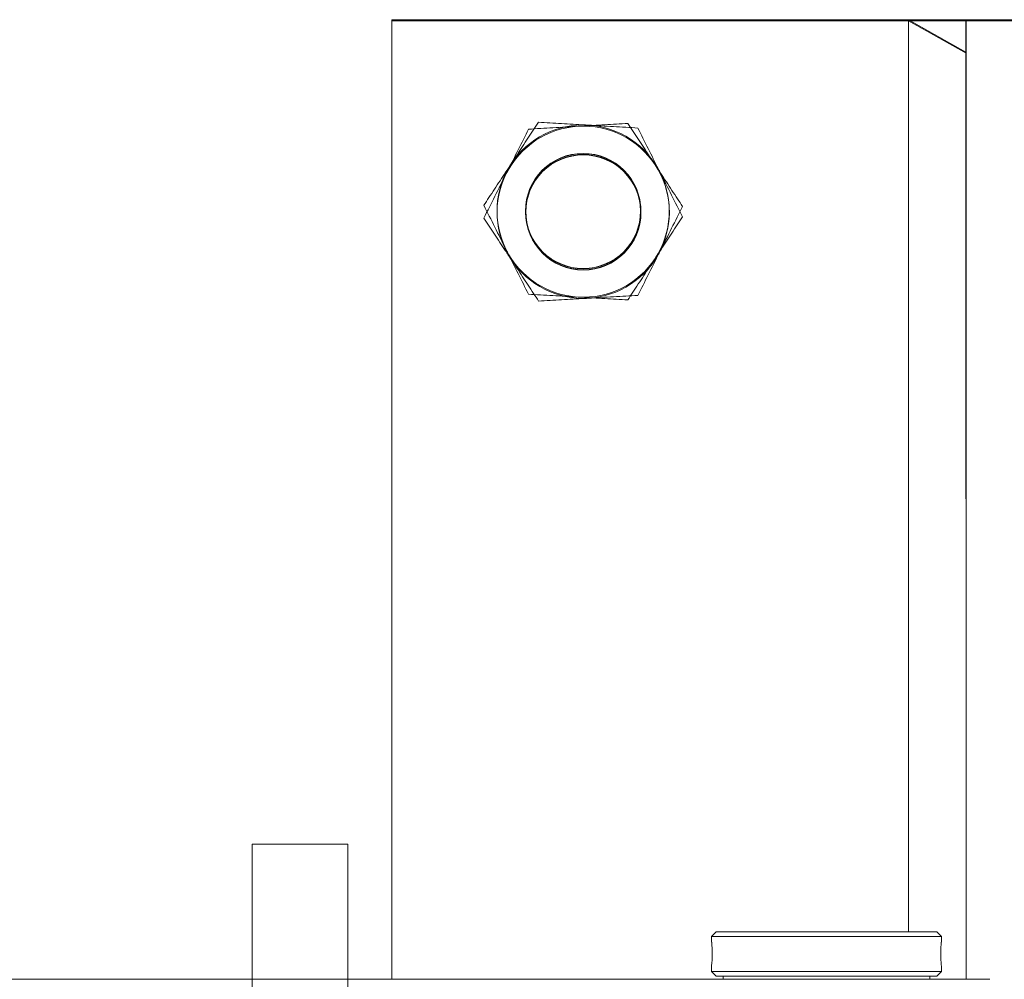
# Model space of a CAD drawing. Header units: feet. Extents: x 0 to 152726, y 0 to 59505.
# Tile 112 of 117: x 152352.684 to 152353.22, y 59422.118 to 59422.64. Entities that reach past the tile are written whole.
import ezdxf

# ---------------------------------------------------------------- set-up
doc = ezdxf.new("R2010")
doc.units = ezdxf.units.FT
doc.header["$LTSCALE"] = 0.1
doc.header["$MEASUREMENT"] = 0
doc.layers.add('105523BL701 - SC_Scratch9', color=252, linetype='Continuous', lineweight=0)
doc.layers.add('SC_Scratch7', color=252, linetype='Continuous', lineweight=0)
doc.layers.add('SC_Scratch9', color=252, linetype='Continuous', lineweight=0, transparency=0.6)

# ---------------------------------------------------------------- blocks, each defined once
blk = doc.blocks.new('HIGH ST SCREENWALL_13 PANEL PLAN_2')
at = {"layer": 'SC_Scratch7', "lineweight": 0}
for p, q in [((-32.70829323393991, 0.7822656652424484), (-32.04162790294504, 0.7822872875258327)), ((-32.70827631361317, 0.2606000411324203), (-32.70829323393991, 0.7822656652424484)), ((-32.70823923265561, 0.781637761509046), (-32.70825615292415, 0.2599721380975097)), ((-32.04157390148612, 0.7816161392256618), (-32.70823923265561, 0.781637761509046)), ((-32.42704379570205, 0.7822747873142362), (-32.39579385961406, 0.7822758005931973)), ((-32.39579328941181, 0.7646977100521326), (-32.42704379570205, 0.7822747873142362)), ((-32.42704379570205, 0.7822747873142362), (-32.42702771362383, 0.2864457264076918)), ((-32.42700587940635, 0.2857995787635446), (-32.42698979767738, 0.7816286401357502)), ((-32.39573985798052, 0.7816276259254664), (-32.42698979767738, 0.7816286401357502)), ((-32.42698979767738, 0.7816286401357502), (-32.39574042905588, 0.7640495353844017)), ((-32.39579385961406, 0.7822758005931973), (-32.35412727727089, 0.7822771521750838)), ((-32.39579385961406, 0.7822758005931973), (-32.39577693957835, 0.2606101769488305)), ((-32.39579385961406, 0.7822758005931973), (-32.39579328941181, 0.7646977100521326)), ((-32.39573985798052, 0.7816276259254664), (-32.39575677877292, 0.2599620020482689)), ((-32.39573985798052, 0.7816276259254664), (-32.39574042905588, 0.7640495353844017)), ((-32.35407327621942, 0.78162627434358), (-32.39573985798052, 0.7816276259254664)), ((-32.53169317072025, 0.2858029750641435), (-32.53419324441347, 0.2833030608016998)), ((-32.53169317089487, 0.2858029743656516), (-32.53419324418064, 0.2833030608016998)), ((-32.53169317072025, 0.2858029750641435), (-32.41169340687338, 0.2857990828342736)), ((-32.53169317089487, 0.2858029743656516), (-32.41169340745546, 0.2857990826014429)), ((-32.40919349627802, 0.2832990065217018), (-32.41169340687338, 0.2857990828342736)), ((-32.40919349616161, 0.2832990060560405), (-32.41169340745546, 0.2857990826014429)), ((-32.53419324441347, 0.2833030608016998), (-32.53419334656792, 0.2801752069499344)), ((-32.53419324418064, 0.2833030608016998), (-32.53419334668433, 0.2801752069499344)), ((-32.53419324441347, 0.2833030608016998), (-32.40919349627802, 0.2832990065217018)), ((-32.53419324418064, 0.2833030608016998), (-32.40919349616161, 0.2832990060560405)), ((-32.40919359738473, 0.2801699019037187), (-32.40919349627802, 0.2832990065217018)), ((-32.40919359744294, 0.2801699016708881), (-32.40919349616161, 0.2832990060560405)), ((-32.40952753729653, 0.2741045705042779), (-32.40951683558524, 0.2722954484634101)), ((-32.40952753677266, 0.2741045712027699), (-32.40951683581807, 0.2722954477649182)), ((-32.53419376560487, 0.2672355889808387), (-32.53419386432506, 0.2641889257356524)), ((-32.534193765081, 0.2672355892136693), (-32.53419386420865, 0.2641889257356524)), ((-32.53419386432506, 0.2641889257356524), (-32.53169395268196, 0.2616888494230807)), ((-32.53419386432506, 0.2641889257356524), (-32.40919411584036, 0.2641848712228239)), ((-32.53419386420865, 0.2641889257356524), (-32.5316939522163, 0.2616888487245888)), ((-32.53419386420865, 0.2641889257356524), (-32.40919411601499, 0.2641848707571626)), ((-32.41169418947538, 0.2616849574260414), (-32.40919411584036, 0.2641848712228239)), ((-32.41169418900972, 0.2616849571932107), (-32.40919411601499, 0.2641848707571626)), ((-32.40919411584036, 0.2641848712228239), (-32.40919401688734, 0.2672339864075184)), ((-32.40919411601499, 0.2641848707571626), (-32.409194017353, 0.2672339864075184)), ((-36.37231132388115, 0.2600909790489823), (-32.38273597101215, 0.2599615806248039)), ((-32.53169395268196, 0.2616888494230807), (-32.41169418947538, 0.2616849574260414)), ((-32.5316939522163, 0.2616888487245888), (-32.41169418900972, 0.2616849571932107)), ((-32.52794395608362, 0.2616887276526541), (-32.52794401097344, 0.2599662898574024)), ((-32.52794395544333, 0.2616887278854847), (-32.52794401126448, 0.2599662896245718)), ((-32.41544423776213, 0.2599626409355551), (-32.41544418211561, 0.2616850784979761)), ((-32.41544423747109, 0.2599626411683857), (-32.41544418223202, 0.2616850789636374))]:
    blk.add_line(p, q, dxfattribs=at)
for centre, radius in [((-32.60412339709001, 0.6781025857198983), 0.03141660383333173), ((-32.60407615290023, 0.677467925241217), 0.0314166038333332), ((-32.60412339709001, 0.6781025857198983), 0.03124993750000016), ((-32.60407615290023, 0.677467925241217), 0.03124993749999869)]:
    blk.add_circle(centre, radius, dxfattribs=at)
for centre, radius, start, end in [((-32.60407615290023, 0.677467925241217), 0.04687490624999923, 93.33381642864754, 153.333816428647), ((-32.60407615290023, 0.677467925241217), 0.0468749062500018, 33.33381642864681, 93.33381642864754), ((-32.60407615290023, 0.677467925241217), 0.0468749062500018, 333.3338164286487, 33.33381642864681), ((-32.60407615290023, 0.677467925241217), 0.04687490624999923, 153.333816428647, 213.3338164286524), ((-32.60407615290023, 0.677467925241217), 0.04687490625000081, 273.3338164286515, 333.3338164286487), ((-32.60407615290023, 0.677467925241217), 0.04687490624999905, 213.3338164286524, 273.3338164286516), ((-32.59651127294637, 0.2737477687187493), 0.06265684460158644, 354.0342443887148, 5.88784886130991), ((-32.59651127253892, 0.273747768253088), 0.06265684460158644, 354.0342443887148, 5.88784886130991)]:
    blk.add_arc(centre, radius, start, end, dxfattribs=at)
at = {"layer": 'SC_Scratch7', "lineweight": 0, "extrusion": (0, 0, -1)}
for radius, start, end in [(0.04687490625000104, 33.33381642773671, 93.33381642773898), (0.04687490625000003, 93.33381642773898, 153.3338164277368), (0.04687490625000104, 333.3338164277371, 33.33381642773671), (0.04687490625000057, 153.3338164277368, 213.3338164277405), (0.04687490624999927, 273.3338164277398, 333.3338164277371), (0.04687490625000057, 213.3338164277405, 273.3338164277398)]:
    blk.add_arc((32.60412339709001, 0.6781025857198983), radius, start, end, dxfattribs=at)
at = {"layer": 'SC_Scratch7', "lineweight": 0}
for points, knots in [([(-32.62841491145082, 0.7264719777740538), (-32.63031529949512, 0.7235826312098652), (-32.63413522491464, 0.7177748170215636), (-32.63913867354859, 0.7101675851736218), (-32.64220492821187, 0.705505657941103), (-32.64328659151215, 0.7038610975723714)], [0, 0, 0, 0, 0.3905333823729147, 0.7850020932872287, 1, 1, 1, 1]), ([(-32.63381952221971, 0.7226896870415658), (-32.62943177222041, 0.722945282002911), (-32.62057582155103, 0.7234611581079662), (-32.6114210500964, 0.7239944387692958), (-32.60680208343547, 0.7242635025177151)], [0, 0, 0, 0, 0.4954579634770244, 1, 1, 1, 1]), ([(-32.60139746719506, 0.7248981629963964), (-32.60203798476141, 0.7249354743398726), (-32.60688772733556, 0.7252179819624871), (-32.61603156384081, 0.7257506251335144), (-32.62426198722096, 0.7262300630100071), (-32.62841491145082, 0.7264719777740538)], [0, 0, 0, 0, 0.07010265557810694, 0.5307909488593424, 1, 1, 1, 1]), ([(-32.60680208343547, 0.7242635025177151), (-32.60616156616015, 0.7243008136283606), (-32.60131182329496, 0.7245833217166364), (-32.59216798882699, 0.7251159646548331), (-32.58393756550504, 0.7255954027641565), (-32.57978464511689, 0.7258373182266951)], [0, 0, 0, 0, 0.07010265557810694, 0.5307909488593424, 1, 1, 1, 1]), ([(-32.57438003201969, 0.7233243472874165), (-32.57876778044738, 0.723579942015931), (-32.58762372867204, 0.7240958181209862), (-32.59677850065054, 0.7246290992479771), (-32.60139746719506, 0.7248981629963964)], [0, 0, 0, 0, 0.4954579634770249, 1, 1, 1, 1]), ([(-32.57978464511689, 0.7258373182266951), (-32.57788425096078, 0.7229479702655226), (-32.57406432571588, 0.7171401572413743), (-32.56906087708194, 0.7095329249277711), (-32.5659946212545, 0.7048709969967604), (-32.56491296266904, 0.7032264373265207)], [0, 0, 0, 0, 0.3905333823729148, 0.7850020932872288, 1, 1, 1, 1]), ([(-32.64596527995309, 0.698504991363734), (-32.64567733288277, 0.6990783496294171), (-32.64349711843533, 0.7034196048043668), (-32.63938648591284, 0.7116047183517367), (-32.63568647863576, 0.718972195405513), (-32.63381952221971, 0.7226896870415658)], [0, 0, 0, 0, 0.070102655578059, 0.5307909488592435, 1, 1, 1, 1]), ([(-32.56223427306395, 0.6991396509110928), (-32.56252222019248, 0.6997130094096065), (-32.56470243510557, 0.7040542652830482), (-32.56881306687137, 0.7122393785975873), (-32.57251307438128, 0.7196068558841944), (-32.57438003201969, 0.7233243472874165)], [0, 0, 0, 0, 0.07010265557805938, 0.5307909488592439, 1, 1, 1, 1]), ([(-32.64328659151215, 0.7038610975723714), (-32.6453102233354, 0.7007843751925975), (-32.64938943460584, 0.694582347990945), (-32.65434017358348, 0.6870552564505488), (-32.65723940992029, 0.6826472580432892), (-32.65815827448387, 0.6812502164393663)], [0, 0, 0, 0, 0.4020739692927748, 0.810497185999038, 1, 1, 1, 1]), ([(-32.56491296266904, 0.7032264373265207), (-32.56288932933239, 0.7001497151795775), (-32.55881011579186, 0.6939476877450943), (-32.55385937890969, 0.6864205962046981), (-32.55096014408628, 0.6820125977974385), (-32.55004127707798, 0.6806155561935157)], [0, 0, 0, 0, 0.4020739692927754, 0.8104971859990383, 1, 1, 1, 1]), ([(-32.65811103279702, 0.6743202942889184), (-32.65613850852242, 0.6782479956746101), (-32.65215729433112, 0.6861754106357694), (-32.64804174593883, 0.6943703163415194), (-32.64596527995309, 0.698504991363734)], [0, 0, 0, 0, 0.4954579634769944, 1, 1, 1, 1]), ([(-32.55008851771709, 0.6749549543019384), (-32.55206104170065, 0.6788826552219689), (-32.5560422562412, 0.6868100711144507), (-32.56015780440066, 0.6950049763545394), (-32.56223427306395, 0.6991396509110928)], [0, 0, 0, 0, 0.4954579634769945, 1, 1, 1, 1]), ([(-32.65815827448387, 0.6812502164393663), (-32.65618574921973, 0.6773225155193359), (-32.65220453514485, 0.6693950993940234), (-32.6480889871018, 0.6612001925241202), (-32.64601252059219, 0.6570655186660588)], [0, 0, 0, 0, 0.4954579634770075, 1, 1, 1, 1]), ([(-32.55004127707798, 0.6806155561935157), (-32.55201380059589, 0.6766878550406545), (-32.55599501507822, 0.668760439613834), (-32.56011056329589, 0.6605655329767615), (-32.56218703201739, 0.6564308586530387)], [0, 0, 0, 0, 0.4954579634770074, 1, 1, 1, 1]), ([(-32.64323935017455, 0.651709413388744), (-32.64432101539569, 0.6533539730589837), (-32.64736556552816, 0.6579829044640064), (-32.65236922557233, 0.6655904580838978), (-32.65618948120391, 0.67139877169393), (-32.65811103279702, 0.6743202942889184)], [0, 0, 0, 0, 0.2149974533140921, 0.6051517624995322, 1, 1, 1, 1]), ([(-32.56496020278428, 0.652344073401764), (-32.56387853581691, 0.6539886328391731), (-32.56083398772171, 0.6586175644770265), (-32.55583032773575, 0.6662251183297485), (-32.55201006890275, 0.6720334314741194), (-32.55008851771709, 0.6749549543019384)], [0, 0, 0, 0, 0.2149974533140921, 0.6051517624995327, 1, 1, 1, 1]), ([(-32.64601252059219, 0.6570655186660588), (-32.64572457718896, 0.6564921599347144), (-32.64354435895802, 0.6521509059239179), (-32.63943372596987, 0.6439657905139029), (-32.63573371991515, 0.6365983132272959), (-32.63386676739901, 0.6328808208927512)], [0, 0, 0, 0, 0.07010265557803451, 0.5307909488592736, 1, 1, 1, 1]), ([(-32.56218703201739, 0.6564308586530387), (-32.5624749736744, 0.6558574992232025), (-32.56465519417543, 0.6515162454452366), (-32.56876582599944, 0.6433311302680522), (-32.57246583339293, 0.6359636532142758), (-32.57433278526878, 0.6322461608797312)], [0, 0, 0, 0, 0.07010265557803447, 0.5307909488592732, 1, 1, 1, 1]), ([(-32.62836766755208, 0.6290985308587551), (-32.6292865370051, 0.630495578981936), (-32.63215689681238, 0.6348596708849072), (-32.63710643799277, 0.6423849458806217), (-32.64118571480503, 0.6485870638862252), (-32.64323935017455, 0.651709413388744)], [0, 0, 0, 0, 0.189503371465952, 0.5919695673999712, 1, 1, 1, 1]), ([(-32.57983188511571, 0.6297331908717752), (-32.57891301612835, 0.6311302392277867), (-32.57604265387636, 0.6354943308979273), (-32.57109311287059, 0.643019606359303), (-32.56701384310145, 0.6492217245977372), (-32.56496020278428, 0.652344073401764)], [0, 0, 0, 0, 0.189503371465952, 0.5919695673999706, 1, 1, 1, 1]), ([(-32.63386676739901, 0.6328808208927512), (-32.62947901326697, 0.6326252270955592), (-32.62062306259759, 0.632109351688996), (-32.61146829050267, 0.6315760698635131), (-32.60684932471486, 0.6313070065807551)], [0, 0, 0, 0, 0.4954579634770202, 1, 1, 1, 1]), ([(-32.60135022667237, 0.6306723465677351), (-32.60199074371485, 0.6306350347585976), (-32.60684048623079, 0.6303525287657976), (-32.61598431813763, 0.6298198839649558), (-32.6242147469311, 0.6293404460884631), (-32.62836766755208, 0.6290985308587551)], [0, 0, 0, 0, 0.07010265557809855, 0.5307909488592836, 1, 1, 1, 1]), ([(-32.60684932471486, 0.6313070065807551), (-32.60620880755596, 0.6312696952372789), (-32.60135906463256, 0.630987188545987), (-32.5922152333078, 0.6304545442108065), (-32.58398480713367, 0.629975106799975), (-32.57983188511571, 0.6297331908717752)], [0, 0, 0, 0, 0.07010265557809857, 0.5307909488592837, 1, 1, 1, 1]), ([(-32.57433278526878, 0.6322461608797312), (-32.57872054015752, 0.6319905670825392), (-32.58757648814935, 0.6314746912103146), (-32.59673125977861, 0.6309414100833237), (-32.60135022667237, 0.6306723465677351)], [0, 0, 0, 0, 0.4954579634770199, 1, 1, 1, 1]), ([(-32.40953381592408, 0.2737419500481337), (-32.40952611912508, 0.2744714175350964), (-32.40951072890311, 0.2759302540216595), (-32.40940295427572, 0.2778803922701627), (-32.40928606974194, 0.2793408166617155), (-32.40920191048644, 0.2801734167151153), (-32.40920205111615, 0.2801709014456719), (-32.40920210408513, 0.2801699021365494)], [0, 0, 0, 0, 0.2140444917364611, 0.4280607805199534, 0.6428083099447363, 0.8580379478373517, 1, 1, 1, 1]), ([(-32.40953381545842, 0.2737419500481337), (-32.40952611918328, 0.2744714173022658), (-32.40951072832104, 0.2759302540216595), (-32.40940295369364, 0.2778803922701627), (-32.40928606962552, 0.2793408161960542), (-32.40920191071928, 0.2801734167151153), (-32.40920205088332, 0.2801709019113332), (-32.40920210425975, 0.2801699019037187)], [0, 0, 0, 0, 0.2140444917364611, 0.4280607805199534, 0.6428083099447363, 0.8580379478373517, 1, 1, 1, 1]), ([(-32.40923085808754, 0.2675955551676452), (-32.40923081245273, 0.2675950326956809), (-32.40919909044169, 0.2672425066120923), (-32.40918440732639, 0.2671584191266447), (-32.40921996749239, 0.2674700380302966), (-32.40932373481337, 0.2685630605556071), (-32.40944282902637, 0.2702162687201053), (-32.40952205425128, 0.2720467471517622), (-32.40953047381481, 0.2732601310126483), (-32.40953381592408, 0.2737419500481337)], [0, 0, 0, 0, 0.0002623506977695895, 0.1771374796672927, 0.3531789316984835, 0.5291976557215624, 0.706035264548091, 0.8832702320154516, 1, 1, 1, 1]), ([(-32.40923085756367, 0.2675955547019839), (-32.40923081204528, 0.2675950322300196), (-32.40919909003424, 0.2672425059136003), (-32.40918440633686, 0.2671584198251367), (-32.40921996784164, 0.2674700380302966), (-32.40932373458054, 0.2685630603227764), (-32.40944282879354, 0.2702162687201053), (-32.4095220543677, 0.2720467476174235), (-32.40953047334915, 0.2732601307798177), (-32.40953381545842, 0.2737419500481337)], [0, 0, 0, 0, 0.0002623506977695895, 0.1771374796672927, 0.3531789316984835, 0.5291976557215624, 0.706035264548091, 0.8832702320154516, 1, 1, 1, 1])]:
    blk.add_open_spline(points, degree=3, knots=knots, dxfattribs=at)
blk = doc.blocks.new('PARAPET ATTACHMENT_1')
at = {"layer": '105523BL701 - SC_Scratch9', "flags": 128}
blk.add_lwpolyline([(-2.945910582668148, 1.27209481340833), (-2.9941018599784, 0.9313538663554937), (-3.045763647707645, 0.9386604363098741), (-2.9975723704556, 1.27940138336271), (-2.945910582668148, 1.27209481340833)], dxfattribs=at)
blk = doc.blocks.new('Bridge plan')
at = {"layer": 'SC_Scratch7', "lineweight": -3, "rotation": 359.9997690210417}
blk.add_blockref('HIGH ST SCREENWALL_13 PANEL PLAN_2', (1828124.657819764, 711623.1207852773), dxfattribs=at)
at = {"layer": 'SC_Scratch9', "lineweight": -3, "rotation": 8.049769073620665}
blk.add_blockref('PARAPET ATTACHMENT_1', (1828095.020720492, 711622.6073896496), dxfattribs=at)
blk = doc.blocks.new('Trellis Base')
blk.add_blockref('Bridge plan', (-1675739.0632623, -652201.2630976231))

msp = doc.modelspace()

# ---------------------------------------------------------------- block references
msp.add_blockref('Trellis Base', (0, 0))

doc.saveas('drawing.dxf')
